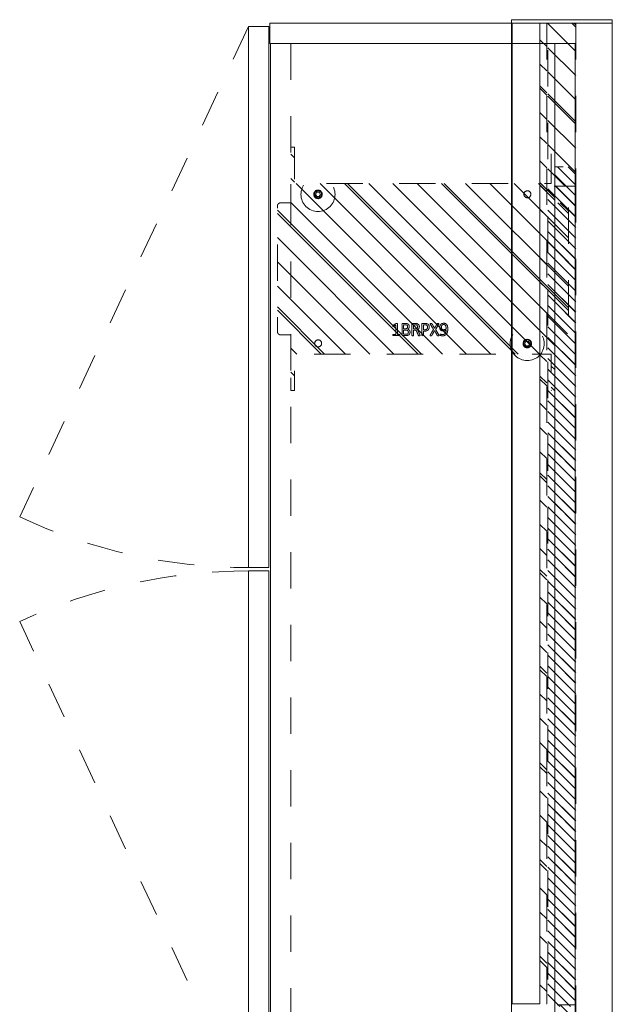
# Model space of a CAD drawing. Header units: inches. Extents: x -522 to -243, y -71 to 49.
# Tile 54 of 54: x -264 to -243, y 13 to 49. Entities that reach past the tile are written whole.
import ezdxf

# ---------------------------------------------------------------- set-up
doc = ezdxf.new("R2010")
doc.units = ezdxf.units.IN
doc.header["$LTSCALE"] = 32
doc.header["$MEASUREMENT"] = 0
doc.linetypes.add('Dash Style-1', pattern=[0.083328, 0.041656, -0.041672])
for name, color, linetype, lineweight in [('DashLine', 7, 'Dash Style-1', 13), ('DashLineFill', 7, 'Dash Style-1', 13), ('Drawing', 7, 'Continuous', 18), ('Metal-Black', 7, 'Continuous', 18), ('None', 7, 'Continuous', 18), ('SolidLine', 7, 'Continuous', 15), ('Wood_1-H', 7, 'Continuous', 13)]:
    doc.layers.add(name, color=color, linetype=linetype, lineweight=lineweight)
doc.layers.add('Electrical', color=1, linetype='Dash Style-1', lineweight=15, true_color=0xff0000)
doc.layers.add('Metal_Black', color=7, linetype='Continuous', lineweight=18, true_color=0x4c4c4c)
pattern_1 = [(45, (0, 0), (-1.61302, 1.93572), []), (45, (-1.0608, 1.0608), (-0.472346, 0.416761), [])]
pattern_2 = [(45, (0, 0), (-0.3333333, -0.7222222), [])]

# ---------------------------------------------------------------- blocks, each defined once
blk = doc.blocks.new('Group-2')
at = {"layer": 'DashLineFill', "linetype": 'Continuous', "lineweight": 13}
h = blk.add_hatch(dxfattribs=at)
h.set_pattern_fill('Steel', color=253, style=0, pattern_type=2)
h.set_pattern_definition(pattern_1)
h.paths.add_polyline_path([(12, -12), (47.984, -12), (47.984, -12.252), (12, -12.252)])
at = {"layer": 'DashLineFill', "flags": 128}
blk.add_lwpolyline([(12, -12), (47.984, -12), (47.984, -12.252), (12, -12.252)], close=True, dxfattribs=at)
at = {"layer": 'SolidLine', "flags": 128}
blk.add_lwpolyline([(12, -12.252), (47.984, -12.252), (47.984, -13.276), (12, -13.276)], close=True, dxfattribs=at)
blk = doc.blocks.new('Group-3')
at = {"layer": 'None'}
blk.add_blockref('Group-2', (0, 0), dxfattribs=at)
blk = doc.blocks.new('SL Wall Tile (2D)-1')
at = {"layer": 'None'}
blk.add_blockref('Group-3', (0, 0), dxfattribs=at)
at = {"layer": 'Drawing', "color": 0, "flags": 1}
for tag in ['Tag', 'Catalog', 'Custom', 'FinishGroup', 'Discount', 'Item2', 'Item3', 'Item6', 'Item9', 'Item10', 'Item12', 'Item13', 'Item16', 'Item19', 'Item20', 'Item21', 'Item22', 'Item23', 'Item24', 'Item25', 'Option1', 'Option2', 'Option3', 'Option4', 'Option5', 'Option6', 'Option7', 'Option8', 'Option9', 'Option10', 'Option11', 'Option12', 'Item1', 'Item4', 'Item5', 'Item7', 'Item8', 'Item11', 'Item14', 'Item15', 'Item17', 'Item18']:
    blk.add_attdef(tag, (-162.52, 15.858), '', height=0.00709, dxfattribs=at)
blk = doc.blocks.new('Group-4')
at = {"layer": 'Drawing', "rotation": 270}
blk.add_blockref('SL Wall Tile (2D)-1', (126.441, 75.823), dxfattribs=at)
at = {"layer": 'Drawing', "color": 0, "flags": 1}
for tag in ['Tag', 'Catalog', 'FinishGroup', 'Custom', 'Discount', 'Item1', 'Item2', 'Item3', 'Item4', 'Item5', 'Item6', 'Item7', 'Item8', 'Item9', 'Item10', 'Item11', 'Item12', 'Item13', 'Item14', 'Item15', 'Item16', 'Item17', 'Item18', 'Item19', 'Item20', 'Item21', 'Item22', 'Item23', 'Item24', 'Item25', 'Option1', 'Option2', 'Option3', 'Option4', 'Option5', 'Option6', 'Option7', 'Option8', 'Option9', 'Option10', 'Option11', 'Option12']:
    blk.add_attdef(tag, (-162.52, -32.173), '', height=0.00709, dxfattribs=at)
blk = doc.blocks.new('1BP8DW-Leveler (2D)')
at = {"layer": 'DashLine', "flags": 128}
for points in [[(0.625, 0), (0.622, -0.061), (0.613, -0.122), (0.598, -0.181), (0.577, -0.239), (0.551, -0.295), (0.52, -0.347), (0.483, -0.396), (0.442, -0.442), (0.396, -0.483), (0.347, -0.52), (0.295, -0.551), (0.239, -0.577), (0.181, -0.598), (0.122, -0.613), (0.061, -0.622), (0, -0.625), (-0.061, -0.622), (-0.122, -0.613), (-0.181, -0.598), (-0.239, -0.577), (-0.295, -0.551), (-0.347, -0.52), (-0.396, -0.483), (-0.442, -0.442), (-0.483, -0.396), (-0.52, -0.347), (-0.551, -0.295), (-0.577, -0.239), (-0.598, -0.181), (-0.613, -0.122), (-0.622, -0.061), (-0.625, 0), (-0.622, 0.061), (-0.613, 0.122), (-0.598, 0.181), (-0.577, 0.239), (-0.551, 0.295), (-0.52, 0.347), (-0.483, 0.396), (-0.442, 0.442), (-0.396, 0.483), (-0.347, 0.52), (-0.295, 0.551), (-0.239, 0.577), (-0.181, 0.598), (-0.122, 0.613), (-0.061, 0.622), (0, 0.625), (0.061, 0.622), (0.122, 0.613), (0.181, 0.598), (0.239, 0.577), (0.295, 0.551), (0.347, 0.52), (0.396, 0.483), (0.442, 0.442), (0.483, 0.396), (0.52, 0.347), (0.551, 0.295), (0.577, 0.239), (0.598, 0.181), (0.613, 0.122), (0.622, 0.061)], [(0, 0.156), (0.015, 0.155), (0.03, 0.153), (0.045, 0.15), (0.06, 0.144), (0.074, 0.138), (0.087, 0.13), (0.099, 0.121), (0.11, 0.11), (0.121, 0.099), (0.13, 0.087), (0.138, 0.074), (0.144, 0.06), (0.15, 0.045), (0.153, 0.03), (0.155, 0.015), (0.156, 0), (0.155, -0.015), (0.153, -0.03), (0.15, -0.045), (0.144, -0.06), (0.138, -0.074), (0.13, -0.087), (0.121, -0.099), (0.11, -0.11), (0.099, -0.121), (0.087, -0.13), (0.074, -0.138), (0.06, -0.144), (0.045, -0.15), (0.03, -0.153), (0.015, -0.155), (0, -0.156), (-0.015, -0.155), (-0.03, -0.153), (-0.045, -0.15), (-0.06, -0.144), (-0.074, -0.138), (-0.087, -0.13), (-0.099, -0.121), (-0.11, -0.11), (-0.121, -0.099), (-0.13, -0.087), (-0.138, -0.074), (-0.144, -0.06), (-0.15, -0.045), (-0.153, -0.03), (-0.155, -0.015), (-0.156, 0), (-0.155, 0.015), (-0.153, 0.03), (-0.15, 0.045), (-0.144, 0.06), (-0.138, 0.074), (-0.13, 0.087), (-0.121, 0.099), (-0.11, 0.11), (-0.099, 0.121), (-0.087, 0.13), (-0.074, 0.138), (-0.06, 0.144), (-0.045, 0.15), (-0.03, 0.153), (-0.015, 0.155)], [(0, 0.094), (-0.081, 0.047), (-0.081, -0.047), (0, -0.094), (0.081, -0.047), (0.081, 0.047)]]:
    blk.add_lwpolyline(points, close=True, dxfattribs=at)
blk = doc.blocks.new('Group-45')
at = {"layer": 'Metal_Black', "color": 7}
for points, knots in [([(2.211, 3.61), (2.24, 3.61), (2.299, 3.603), (2.355, 3.586), (2.403, 3.558), (2.438, 3.516), (2.46, 3.457), (2.46, 3.403), (2.454, 3.376), (2.446, 3.342), (2.438, 3.331), (2.427, 3.328), (2.41, 3.328), (2.401, 3.329), (2.395, 3.331), (2.393, 3.335), (2.393, 3.342), (2.399, 3.355), (2.406, 3.377), (2.41, 3.405), (2.41, 3.457), (2.384, 3.505), (2.342, 3.534), (2.285, 3.551), (2.251, 3.551), (2.262, 3.532), (2.279, 3.481), (2.279, 3.411), (2.259, 3.359), (2.224, 3.329), (2.176, 3.315), (2.117, 3.315), (2.063, 3.333), (2.022, 3.37), (1.998, 3.425), (1.998, 3.494), (2.011, 3.536), (2.039, 3.569), (2.076, 3.592), (2.124, 3.604), (2.179, 3.61), (2.211, 3.61)], [0, 0, 0, 0.054342, 0.108683, 0.163025, 0.217366, 0.271708, 0.32605, 0.346749, 0.367448, 0.408846, 0.429545, 0.450244, 0.466803, 0.483362, 0.499922, 0.516481, 0.53304, 0.549599, 0.566158, 0.582718, 0.612524, 0.642331, 0.672137, 0.701944, 0.701944, 0.721255, 0.740567, 0.762023, 0.78348, 0.804937, 0.826394, 0.847851, 0.869308, 0.890765, 0.912222, 0.926851, 0.941481, 0.956111, 0.970741, 0.98537, 1, 1, 1]), ([(2.43, 3.286), (2.438, 3.29), (2.447, 3.292), (2.452, 3.286), (2.454, 3.271), (2.454, 3.251), (2.454, 3.236), (2.451, 3.229), (2.447, 3.225), (2.443, 3.223), (2.355, 3.174), (2.266, 3.124), (2.355, 3.074), (2.443, 3.024), (2.447, 3.022), (2.451, 3.017), (2.454, 3.011), (2.454, 2.996), (2.454, 2.976), (2.452, 2.957), (2.438, 2.959), (2.43, 2.963), (2.328, 3.025), (2.225, 3.087), (2.126, 3.028), (2.026, 2.969), (2.019, 2.965), (2.005, 2.962), (2.002, 2.982), (2.002, 3.006), (2.004, 3.018), (2.006, 3.026), (2.011, 3.03), (2.013, 3.031), (2.097, 3.079), (2.181, 3.127), (2.097, 3.175), (2.013, 3.223), (2.011, 3.225), (2.006, 3.227), (2.004, 3.234), (2.002, 3.245), (2.002, 3.268), (2.005, 3.287), (2.019, 3.284), (2.026, 3.281), (2.125, 3.222), (2.224, 3.164), (2.327, 3.225), (2.43, 3.286)], [0, 0, 0, 0.005797, 0.011593, 0.01739, 0.023187, 0.027776, 0.031157, 0.034538, 0.03792, 0.03792, 0.121199, 0.121199, 0.204479, 0.204479, 0.20786, 0.211241, 0.214623, 0.219212, 0.225008, 0.236602, 0.242398, 0.242398, 0.326423, 0.326423, 0.407782, 0.407782, 0.413578, 0.425171, 0.430968, 0.435937, 0.440905, 0.445874, 0.450842, 0.450842, 0.634953, 0.634953, 0.819063, 0.819063, 0.824031, 0.829, 0.833968, 0.838937, 0.843905, 0.853843, 0.858811, 0.858811, 0.927786, 0.927786, 1, 1, 1]), ([(2.205, 3.549), (2.161, 3.549), (2.07, 3.532), (2.045, 3.483), (2.045, 3.438), (2.061, 3.405), (2.089, 3.385), (2.124, 3.376), (2.163, 3.376), (2.196, 3.385), (2.22, 3.403), (2.233, 3.435), (2.233, 3.484), (2.216, 3.532), (2.205, 3.549)], [0, 0, 0, 0.066007, 0.19802, 0.264026, 0.330033, 0.39604, 0.462046, 0.528053, 0.60066, 0.673267, 0.745875, 0.818482, 0.909241, 1, 1, 1]), ([(2.135, 2.931), (2.17, 2.931), (2.224, 2.908), (2.261, 2.868), (2.283, 2.809), (2.283, 2.741), (2.283, 2.717), (2.363, 2.717), (2.447, 2.717), (2.451, 2.713), (2.452, 2.705), (2.454, 2.694), (2.454, 2.678), (2.452, 2.667), (2.451, 2.659), (2.447, 2.656), (2.237, 2.656), (2.017, 2.656), (2.004, 2.67), (2.004, 2.728), (2.004, 2.79), (2.008, 2.816), (2.015, 2.853), (2.037, 2.89), (2.069, 2.918), (2.111, 2.931), (2.135, 2.931)], [0, 0, 0, 0.066268, 0.132535, 0.198803, 0.26507, 0.303966, 0.303966, 0.429297, 0.43506, 0.440822, 0.446584, 0.452347, 0.456957, 0.461567, 0.466177, 0.470786, 0.728938, 0.745073, 0.761208, 0.845107, 0.870922, 0.896738, 0.922553, 0.948369, 0.974184, 1, 1, 1]), ([(2.443, 2.593), (2.447, 2.593), (2.451, 2.591), (2.452, 2.583), (2.454, 2.57), (2.454, 2.552), (2.452, 2.541), (2.451, 2.534), (2.445, 2.53), (2.44, 2.528), (2.387, 2.508), (2.334, 2.487), (2.316, 2.48), (2.286, 2.465), (2.264, 2.443), (2.253, 2.414), (2.253, 2.374), (2.253, 2.355), (2.348, 2.355), (2.447, 2.355), (2.451, 2.351), (2.452, 2.343), (2.454, 2.332), (2.454, 2.316), (2.452, 2.305), (2.451, 2.297), (2.447, 2.294), (2.236, 2.294), (2.015, 2.294), (2.004, 2.308), (2.004, 2.364), (2.004, 2.428), (2.006, 2.451), (2.008, 2.46), (2.011, 2.486), (2.032, 2.526), (2.061, 2.552), (2.1, 2.567), (2.144, 2.567), (2.181, 2.554), (2.209, 2.532), (2.227, 2.499), (2.235, 2.48), (2.24, 2.491), (2.255, 2.51), (2.275, 2.524), (2.303, 2.537), (2.32, 2.545), (2.369, 2.565), (2.417, 2.585), (2.43, 2.591), (2.441, 2.593), (2.443, 2.593)], [0, 0, 0, 0.004018, 0.008035, 0.012053, 0.01607, 0.020088, 0.024105, 0.028123, 0.03214, 0.03214, 0.070951, 0.070951, 0.084634, 0.098317, 0.112001, 0.125684, 0.138745, 0.138745, 0.202807, 0.205295, 0.207782, 0.21027, 0.212758, 0.214748, 0.216739, 0.218729, 0.220719, 0.332671, 0.339637, 0.346603, 0.391882, 0.407555, 0.423229, 0.423229, 0.466696, 0.510164, 0.553631, 0.597099, 0.640566, 0.684033, 0.727501, 0.770968, 0.770968, 0.798042, 0.825115, 0.852188, 0.879262, 0.879262, 0.958132, 0.958132, 0.979066, 1, 1, 1]), ([(2.141, 2.868), (2.113, 2.868), (2.076, 2.848), (2.059, 2.818), (2.054, 2.787), (2.054, 2.743), (2.054, 2.717), (2.143, 2.717), (2.233, 2.717), (2.233, 2.743), (2.233, 2.796), (2.22, 2.833), (2.194, 2.857), (2.161, 2.868), (2.141, 2.868)], [0, 0, 0, 0.053098, 0.106195, 0.159293, 0.212391, 0.297937, 0.297937, 0.584068, 0.584068, 0.669615, 0.752211, 0.834807, 0.917404, 1, 1, 1]), ([(2.323, 2.226), (2.345, 2.226), (2.381, 2.215), (2.41, 2.197), (2.43, 2.169), (2.452, 2.119), (2.452, 2.012), (2.452, 1.946), (2.441, 1.931), (2.228, 1.931), (2.015, 1.931), (2.004, 1.946), (2.004, 2.004), (2.004, 2.095), (2.021, 2.147), (2.048, 2.18), (2.091, 2.199), (2.133, 2.199), (2.163, 2.191), (2.187, 2.176), (2.207, 2.152), (2.213, 2.14), (2.216, 2.158), (2.235, 2.189), (2.262, 2.213), (2.301, 2.226), (2.323, 2.226)], [0, 0, 0, 0.031455, 0.06291, 0.094366, 0.125821, 0.188731, 0.266159, 0.275837, 0.285516, 0.435531, 0.44521, 0.454888, 0.521427, 0.574659, 0.627891, 0.681123, 0.734355, 0.762747, 0.791139, 0.819531, 0.847924, 0.847924, 0.885943, 0.923962, 0.961981, 1, 1, 1]), ([(2.13, 2.504), (2.102, 2.504), (2.067, 2.48), (2.058, 2.452), (2.056, 2.443), (2.054, 2.421), (2.054, 2.379), (2.054, 2.355), (2.13, 2.355), (2.205, 2.355), (2.205, 2.383), (2.205, 2.436), (2.194, 2.469), (2.172, 2.493), (2.144, 2.504), (2.13, 2.504)], [0, 0, 0, 0.142515, 0.285031, 0.285031, 0.330993, 0.376955, 0.445899, 0.445899, 0.655281, 0.655281, 0.734439, 0.800829, 0.867219, 0.93361, 1, 1, 1]), ([(2.428, 1.855), (2.436, 1.855), (2.45, 1.852), (2.452, 1.844), (2.452, 1.725), (2.452, 1.606), (2.451, 1.602), (2.445, 1.599), (2.436, 1.597), (2.423, 1.597), (2.414, 1.599), (2.408, 1.601), (2.404, 1.606), (2.404, 1.655), (2.404, 1.702), (2.235, 1.702), (2.065, 1.702), (2.091, 1.659), (2.117, 1.615), (2.118, 1.61), (2.12, 1.601), (2.117, 1.597), (2.106, 1.595), (2.093, 1.595), (2.083, 1.595), (2.078, 1.597), (2.074, 1.601), (2.072, 1.604), (2.039, 1.656), (2.006, 1.708), (2.004, 1.709), (2.004, 1.713), (2.002, 1.719), (2.002, 1.736), (2.002, 1.754), (2.006, 1.759), (2.01, 1.761), (2.208, 1.761), (2.404, 1.761), (2.404, 1.802), (2.404, 1.846), (2.408, 1.85), (2.414, 1.853), (2.423, 1.855), (2.428, 1.855)], [0, 0, 0, 0.00261, 0.007831, 0.010441, 0.176195, 0.178805, 0.181415, 0.184026, 0.186636, 0.188594, 0.190551, 0.192509, 0.194467, 0.244389, 0.244389, 0.424498, 0.424498, 0.47805, 0.47805, 0.484241, 0.490432, 0.496622, 0.502813, 0.507071, 0.510941, 0.514811, 0.518682, 0.518682, 0.576295, 0.576295, 0.578743, 0.58119, 0.583638, 0.590247, 0.593184, 0.596122, 0.599059, 0.911881, 0.911881, 0.976501, 0.982376, 0.988251, 0.994125, 1, 1, 1]), ([(2.124, 2.138), (2.107, 2.138), (2.082, 2.128), (2.063, 2.108), (2.054, 2.077), (2.054, 2.021), (2.054, 1.99), (2.126, 1.99), (2.198, 1.99), (2.198, 2.024), (2.198, 2.081), (2.187, 2.11), (2.166, 2.128), (2.139, 2.138), (2.124, 2.138)], [0, 0, 0, 0.074499, 0.148998, 0.223496, 0.297995, 0.395417, 0.395417, 0.61891, 0.61891, 0.724928, 0.793696, 0.862464, 0.931232, 1, 1, 1]), ([(2.327, 2.164), (2.307, 2.164), (2.277, 2.151), (2.257, 2.127), (2.246, 2.09), (2.246, 2.026), (2.246, 1.99), (2.324, 1.99), (2.403, 1.99), (2.403, 2.033), (2.403, 2.117), (2.375, 2.151), (2.345, 2.164), (2.327, 2.164)], [0, 0, 0, 0.079156, 0.158312, 0.237468, 0.316624, 0.419526, 0.419526, 0.643799, 0.643799, 0.767809, 0.883905, 0.941952, 1, 1, 1])]:
    blk.add_open_spline(points, degree=2, knots=knots, dxfattribs=at)
blk = doc.blocks.new('1BRPX9-Util_Bkt_Lg-N (2D)')
at = {"layer": 'DashLineFill', "linetype": 'Continuous', "lineweight": 13}
h = blk.add_hatch(dxfattribs=at)
h.set_pattern_fill('Steel', color=253, style=0, pattern_type=2)
h.set_pattern_definition(pattern_1)
edge = h.paths.add_edge_path()
edge.add_line((-4.469, 7.539), (-2.421, 7.539))
edge.add_line((-2.421, 7.539), (-2.421, 7.917))
edge.add_arc((-2.303, 7.917), 0.118, 90, 180, ccw=False)
edge.add_line((-2.303, 8.035), (2.303, 8.035))
edge.add_arc((2.303, 7.917), 0.118, 0, 90, ccw=False)
edge.add_line((2.421, 7.917), (2.421, 7.539))
edge.add_line((2.421, 7.539), (4.469, 7.539))
edge.add_line((4.469, 7.539), (4.469, 7.406))
edge.add_line((4.469, 7.406), (3.13, 7.406))
edge.add_line((3.13, 7.406), (3.13, -2.012))
edge.add_line((3.13, -2.012), (4.469, -2.012))
edge.add_line((4.469, -2.012), (4.469, -2.146))
edge.add_line((4.469, -2.146), (2.421, -2.146))
edge.add_line((2.421, -2.146), (2.421, -2.524))
edge.add_arc((2.303, -2.524), 0.118, 270, 360, ccw=False)
edge.add_line((2.303, -2.642), (-2.303, -2.642))
edge.add_arc((-2.303, -2.524), 0.118, 180, 270, ccw=False)
edge.add_line((-2.421, -2.524), (-2.421, -2.146))
edge.add_line((-2.421, -2.146), (-4.469, -2.146))
edge.add_line((-4.469, -2.146), (-4.469, -2.012))
edge.add_line((-4.469, -2.012), (-3.13, -2.012))
edge.add_line((-3.13, -2.012), (-3.13, 7.406))
edge.add_line((-3.13, 7.406), (-4.469, 7.406))
edge.add_line((-4.469, 7.406), (-4.469, 7.539))
at = {"layer": 'DashLineFill', "flags": 128}
blk.add_lwpolyline([(-4.469, 7.539), (-2.421, 7.539), (-2.421, 7.917, -0.414214), (-2.303, 8.035), (2.303, 8.035, -0.414214), (2.421, 7.917), (2.421, 7.539), (4.469, 7.539), (4.469, 7.406), (3.13, 7.406), (3.13, -2.012), (4.469, -2.012), (4.469, -2.146), (2.421, -2.146), (2.421, -2.524, -0.414214), (2.303, -2.642), (-2.303, -2.642, -0.414214), (-2.421, -2.524), (-2.421, -2.146), (-4.469, -2.146), (-4.469, -2.012), (-3.13, -2.012), (-3.13, 7.406), (-4.469, 7.406)], format="xyb", close=True, dxfattribs=at)
at = {"layer": 'SolidLine', "flags": 128}
for points in [[(-2.736, 6.403), (-2.749, 6.404), (-2.761, 6.405), (-2.774, 6.409), (-2.785, 6.413), (-2.797, 6.418), (-2.808, 6.425), (-2.818, 6.432), (-2.827, 6.441), (-2.836, 6.45), (-2.843, 6.46), (-2.85, 6.471), (-2.855, 6.482), (-2.859, 6.494), (-2.862, 6.506), (-2.864, 6.519), (-2.865, 6.531), (-2.864, 6.544), (-2.862, 6.557), (-2.859, 6.569), (-2.855, 6.581), (-2.85, 6.592), (-2.843, 6.603), (-2.836, 6.613), (-2.827, 6.622), (-2.818, 6.631), (-2.808, 6.638), (-2.797, 6.645), (-2.785, 6.65), (-2.774, 6.654), (-2.761, 6.658), (-2.749, 6.659), (-2.736, 6.66), (-2.724, 6.659), (-2.711, 6.658), (-2.699, 6.654), (-2.687, 6.65), (-2.676, 6.645), (-2.665, 6.638), (-2.655, 6.631), (-2.645, 6.622), (-2.637, 6.613), (-2.629, 6.603), (-2.623, 6.592), (-2.618, 6.581), (-2.613, 6.569), (-2.61, 6.557), (-2.608, 6.544), (-2.608, 6.531), (-2.608, 6.519), (-2.61, 6.506), (-2.613, 6.494), (-2.618, 6.482), (-2.623, 6.471), (-2.629, 6.46), (-2.637, 6.45), (-2.645, 6.441), (-2.655, 6.432), (-2.665, 6.425), (-2.676, 6.418), (-2.687, 6.413), (-2.699, 6.409), (-2.711, 6.405), (-2.724, 6.404)], [(2.736, 6.403), (2.724, 6.404), (2.711, 6.405), (2.699, 6.409), (2.687, 6.413), (2.676, 6.418), (2.665, 6.425), (2.655, 6.432), (2.645, 6.441), (2.637, 6.45), (2.629, 6.46), (2.623, 6.471), (2.618, 6.482), (2.613, 6.494), (2.61, 6.506), (2.608, 6.519), (2.608, 6.531), (2.608, 6.544), (2.61, 6.557), (2.613, 6.569), (2.618, 6.581), (2.623, 6.592), (2.629, 6.603), (2.637, 6.613), (2.645, 6.622), (2.655, 6.631), (2.665, 6.638), (2.676, 6.645), (2.687, 6.65), (2.699, 6.654), (2.711, 6.658), (2.724, 6.659), (2.736, 6.66), (2.749, 6.659), (2.761, 6.658), (2.774, 6.654), (2.785, 6.65), (2.797, 6.645), (2.808, 6.638), (2.818, 6.631), (2.827, 6.622), (2.836, 6.613), (2.843, 6.603), (2.85, 6.592), (2.855, 6.581), (2.859, 6.569), (2.862, 6.557), (2.864, 6.544), (2.865, 6.531), (2.864, 6.519), (2.862, 6.506), (2.859, 6.494), (2.855, 6.482), (2.85, 6.471), (2.843, 6.46), (2.836, 6.45), (2.827, 6.441), (2.818, 6.432), (2.808, 6.425), (2.797, 6.418), (2.785, 6.413), (2.774, 6.409), (2.761, 6.405), (2.749, 6.404)], [(-2.736, -1.017), (-2.724, -1.018), (-2.711, -1.02), (-2.699, -1.023), (-2.687, -1.027), (-2.676, -1.032), (-2.665, -1.039), (-2.655, -1.046), (-2.645, -1.055), (-2.637, -1.064), (-2.629, -1.074), (-2.623, -1.085), (-2.618, -1.096), (-2.613, -1.108), (-2.61, -1.121), (-2.608, -1.133), (-2.608, -1.146), (-2.608, -1.158), (-2.61, -1.171), (-2.613, -1.183), (-2.618, -1.195), (-2.623, -1.206), (-2.629, -1.217), (-2.637, -1.227), (-2.645, -1.237), (-2.655, -1.245), (-2.665, -1.253), (-2.676, -1.259), (-2.687, -1.264), (-2.699, -1.269), (-2.711, -1.272), (-2.724, -1.274), (-2.736, -1.274), (-2.749, -1.274), (-2.761, -1.272), (-2.774, -1.269), (-2.785, -1.264), (-2.797, -1.259), (-2.808, -1.253), (-2.818, -1.245), (-2.827, -1.237), (-2.836, -1.227), (-2.843, -1.217), (-2.85, -1.206), (-2.855, -1.195), (-2.859, -1.183), (-2.862, -1.171), (-2.864, -1.158), (-2.865, -1.146), (-2.864, -1.133), (-2.862, -1.121), (-2.859, -1.108), (-2.855, -1.096), (-2.85, -1.085), (-2.843, -1.074), (-2.836, -1.064), (-2.827, -1.055), (-2.818, -1.046), (-2.808, -1.039), (-2.797, -1.032), (-2.785, -1.027), (-2.774, -1.023), (-2.761, -1.02), (-2.749, -1.018)], [(2.736, -1.017), (2.749, -1.018), (2.761, -1.02), (2.774, -1.023), (2.785, -1.027), (2.797, -1.032), (2.808, -1.039), (2.818, -1.046), (2.827, -1.055), (2.836, -1.064), (2.843, -1.074), (2.85, -1.085), (2.855, -1.096), (2.859, -1.108), (2.862, -1.121), (2.864, -1.133), (2.865, -1.146), (2.864, -1.158), (2.862, -1.171), (2.859, -1.183), (2.855, -1.195), (2.85, -1.206), (2.843, -1.217), (2.836, -1.227), (2.827, -1.237), (2.818, -1.245), (2.808, -1.253), (2.797, -1.259), (2.785, -1.264), (2.774, -1.269), (2.761, -1.272), (2.749, -1.274), (2.736, -1.274), (2.724, -1.274), (2.711, -1.272), (2.699, -1.269), (2.687, -1.264), (2.676, -1.259), (2.665, -1.253), (2.655, -1.245), (2.645, -1.237), (2.637, -1.227), (2.629, -1.217), (2.623, -1.206), (2.618, -1.195), (2.613, -1.183), (2.61, -1.171), (2.608, -1.158), (2.608, -1.146), (2.608, -1.133), (2.61, -1.121), (2.613, -1.108), (2.618, -1.096), (2.623, -1.085), (2.629, -1.074), (2.637, -1.064), (2.645, -1.055), (2.655, -1.046), (2.665, -1.039), (2.676, -1.032), (2.687, -1.027), (2.699, -1.023), (2.711, -1.02), (2.724, -1.018)]]:
    blk.add_lwpolyline(points, close=True, dxfattribs=at)
at = {"layer": 'Metal-Black', "color": 7}
for p in [(2.742, 6.526), (-2.731, -1.151)]:
    blk.add_blockref('1BP8DW-Leveler (2D)', p, dxfattribs=at)
at = {"layer": 'Metal_Black', "color": 7}
blk.add_blockref('Group-45', (0, 0), dxfattribs=at)
blk = doc.blocks.new('Group-48')
at = {"layer": 'Electrical', "linetype": 'Continuous', "lineweight": 5, "true_color": 0xdd0000}
h = blk.add_hatch(dxfattribs=at)
h.set_pattern_fill('ElectricalHatch', color=12, style=0, pattern_type=2)
h.set_pattern_definition(pattern_2)
h.paths.add_polyline_path([(5.276, -0.02), (36.083, -0.02), (36.083, -0.768), (5.276, -0.768)])
at = {"layer": 'DashLine'}
for p, q in [((0.118, -12.008), (18.119, -20.402)), ((39.961, -12.008), (21.959, -20.402))]:
    blk.add_line(p, q, dxfattribs=at)
at = {"layer": 'DashLine', "flags": 128}
blk.add_lwpolyline([(0.748, -10.453), (39.646, -10.453), (39.646, -11.201), (0.748, -11.201)], close=True, dxfattribs=at)
at = {"layer": 'DashLine'}
for centre, start, end in [((0.118, -12.008), 335, 360), ((39.961, -12.008), 180, 205)]:
    blk.add_arc(centre, 19.862, start, end, dxfattribs=at)
at = {"layer": 'Electrical', "flags": 128}
blk.add_lwpolyline([(5.276, -0.02), (36.083, -0.02), (36.083, -0.768), (5.276, -0.768)], close=True, dxfattribs=at)
at = {"layer": 'SolidLine', "flags": 128}
for points in [[(0, 0), (0.748, 0), (0.748, -11.22), (0, -11.22)], [(0.748, -0.02), (119.252, -0.02), (119.252, -0.768), (0.748, -0.768)], [(0.748, -0.768), (119.252, -0.768), (119.252, -11.201), (0.748, -11.201)], [(0.118, -11.26), (19.98, -11.26), (19.98, -12.008), (0.118, -12.008)], [(20.098, -11.26), (39.961, -11.26), (39.961, -12.008), (20.098, -12.008)]]:
    blk.add_lwpolyline(points, close=True, dxfattribs=at)
at = {"layer": 'Wood_1-H', "color": 7}
blk.add_blockref('1BRPX9-Util_Bkt_Lg-N (2D)', (9.016, -8.307), dxfattribs=at)
blk = doc.blocks.new('Group-49')
at = {"layer": 'None'}
blk.add_blockref('Group-48', (0, 0), dxfattribs=at)
blk = doc.blocks.new('SL Utility Cabinet (2D)')
at = {"layer": 'None'}
blk.add_blockref('Group-49', (0, 0), dxfattribs=at)
at = {"layer": 'Drawing', "color": 0, "flags": 1}
for tag in ['Catalog', 'Custom', 'Tag', 'Option1', 'Option2', 'Option3', 'Option4', 'Option5', 'Option6', 'Option7', 'Option8', 'Option9', 'Option10', 'Option11', 'Option12', 'FinishGroup', 'Discount', 'Item1', 'Item2', 'Item3', 'Item4', 'Item5', 'Item6', 'Item7', 'Item8', 'Item9', 'Item10', 'Item11', 'Item12', 'Item13', 'Item14', 'Item15', 'Item16', 'Item17', 'Item18', 'Item19', 'Item20', 'Item21', 'Item22', 'Item23', 'Item24', 'Item25']:
    blk.add_attdef(tag, (95.102, -56.177), '', height=0.00709, dxfattribs=at)
blk = doc.blocks.new('Group-50')
at = {"layer": 'DashLineFill', "linetype": 'Continuous', "lineweight": 13}
h = blk.add_hatch(dxfattribs=at)
h.set_pattern_fill('Steel', color=253, style=0, pattern_type=2)
h.set_pattern_definition(pattern_1)
h.paths.add_polyline_path([(0, 0), (5.984, 0), (5.984, -1.024), (0, -1.024)])
h = blk.add_hatch(dxfattribs=at)
h.set_pattern_fill('Steel', color=253, style=0, pattern_type=2)
h.set_pattern_definition(pattern_1)
h.paths.add_polyline_path([(36.024, 0), (42.008, 0), (42.008, -1.024), (36.024, -1.024)])
at = {"layer": 'Electrical', "linetype": 'Continuous', "lineweight": 5, "true_color": 0xdd0000}
h = blk.add_hatch(dxfattribs=at)
h.set_pattern_fill('ElectricalHatch', color=12, style=0, pattern_type=2)
h.set_pattern_definition(pattern_2)
h.paths.add_polyline_path([(5.984, 0), (36.024, 0), (36.024, -1.024), (5.984, -1.024)])
at = {"layer": 'DashLineFill', "flags": 128}
for points in [[(0, 0), (5.984, 0), (5.984, -1.024), (0, -1.024)], [(36.024, 0), (42.008, 0), (42.008, -1.024), (36.024, -1.024)]]:
    blk.add_lwpolyline(points, close=True, dxfattribs=at)
at = {"layer": 'Electrical', "flags": 128}
blk.add_lwpolyline([(5.984, 0), (36.024, 0), (36.024, -1.024), (5.984, -1.024)], close=True, dxfattribs=at)
blk = doc.blocks.new('Group-53')
at = {"layer": 'SolidLine', "flags": 128}
for points in [[(-0.126, 1.339), (0, 1.339), (0, -2.362), (-0.126, -2.362)], [(0, 1.339), (120, 1.339), (120, -2.362), (0, -2.362)]]:
    blk.add_lwpolyline(points, close=True, dxfattribs=at)
at = {"layer": 'None'}
blk.add_blockref('Group-50', (0, 0), dxfattribs=at)
blk = doc.blocks.new('SL Wall Panel (2D)')
at = {"layer": 'None'}
blk.add_blockref('Group-53', (0, 0), dxfattribs=at)
at = {"layer": 'Drawing', "color": 0, "flags": 1}
for tag in ['Catalog', 'Custom', 'Tag', 'Option1', 'Option2', 'Option3', 'Option4', 'Option5', 'Option6', 'Option7', 'Option8', 'Option9', 'Option10', 'Option11', 'Option12', 'FinishGroup', 'Discount', 'Item1', 'Item2', 'Item3', 'Item4', 'Item5', 'Item6', 'Item7', 'Item8', 'Item9', 'Item10', 'Item11', 'Item12', 'Item13', 'Item14', 'Item15', 'Item16', 'Item17', 'Item18', 'Item19', 'Item20', 'Item21', 'Item22', 'Item23', 'Item24', 'Item25']:
    blk.add_attdef(tag, (103.504, -68.177), '', height=0.00709, dxfattribs=at)

msp = doc.modelspace()

# ---------------------------------------------------------------- block references
at = {"layer": 'Drawing', "color": 7}
msp.add_blockref('Group-4', (-359.459, -14.977), dxfattribs=at)
at = {"layer": 'Drawing', "rotation": 270}
for name in ['SL Utility Cabinet (2D)', 'SL Wall Panel (2D)']:
    msp.add_blockref(name, (-243.956, 48.845), dxfattribs=at)

doc.saveas('drawing.dxf')
